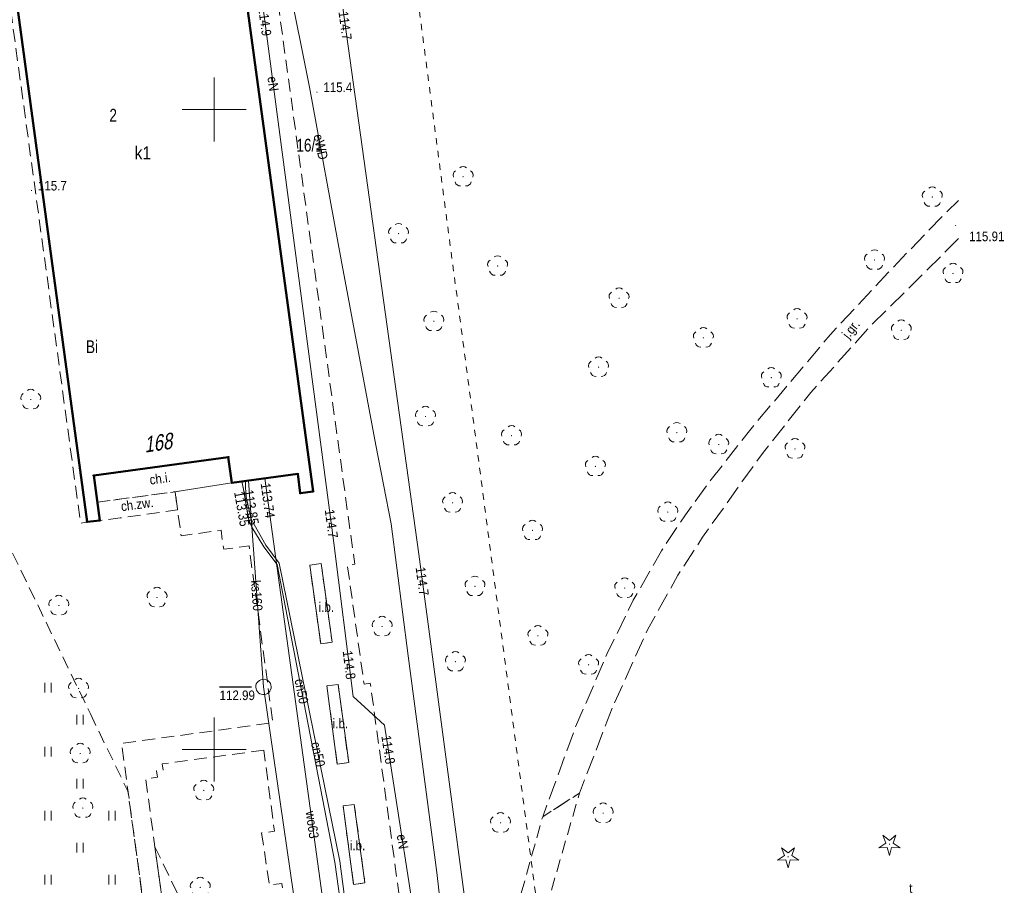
# Model space of a CAD drawing. Header units: metres. Extents: x 7495425 to 7495712, y 5787905 to 5788232.
# Tile 34 of 39: x 7495635 to 7495712, y 5788039 to 5788107. Entities that reach past the tile are written whole.
import ezdxf
from ezdxf.enums import TextEntityAlignment as Align

# ---------------------------------------------------------------- set-up
doc = ezdxf.new("R2010")
doc.units = ezdxf.units.M
for name, pattern in [('1.0_0.5', [1.5, 1, -0.5]), ('1.5_0.5', [2, 1.5, -0.5]), ('egug-500', [1, 0.5, -0.5])]:
    doc.linetypes.add(name, pattern=pattern)
doc.layers.get('0').update_dxf_attribs({"color": 2, "lineweight": 5})
doc.styles.get("Standard").update_dxf_attribs({"font": 'Working1250', "width": 0.75})

# ---------------------------------------------------------------- blocks, each defined once
blk = doc.blocks.new('OP021')
at = {"linetype": 'Continuous', "lineweight": 13}
h = blk.add_hatch(color=0, dxfattribs=at)
edge = h.paths.add_edge_path()
edge.add_arc((0, 0), 0.05, 0, 360)
at = {"color": 0, "linetype": 'Continuous', "lineweight": 13}
for centre, start, end in [((0, 0.4), 49.272, 130.728), ((-0.38, 0.124), 121.308, 202.548), ((0.38, 0.124), 337.452, 58.692), ((-0.235, -0.324), 193.221, 274.871), ((0.235, -0.324), 265.129, 346.779)]:
    blk.add_arc(centre, 0.4, start, end, dxfattribs=at)
blk = doc.blocks.new('PW01')
at = {"linetype": 'Continuous', "lineweight": 13}
h = blk.add_hatch(color=0, dxfattribs=at)
edge = h.paths.add_edge_path()
edge.add_arc((0, 0), 0.045, 0, 360)
blk = doc.blocks.new('OP011')
at = {"linetype": 'Continuous', "lineweight": 13}
h = blk.add_hatch(color=0, dxfattribs=at)
edge = h.paths.add_edge_path()
edge.add_arc((0, 0), 0.05, 0, 360)
at = {"color": 0, "linetype": 'Continuous', "lineweight": 13}
for p, q in [((-0.828, -0.268), (-0.283, 0.093)), ((-0.283, 0.093), (-0.512, 0.706)), ((-0.512, 0.706), (0, 0.299)), ((0, 0.299), (0.512, 0.706)), ((0.512, 0.706), (0.283, 0.093)), ((0.283, 0.093), (0.828, -0.268)), ((-0.175, -0.24), (-0.828, -0.268)), ((0, -0.87), (-0.175, -0.24)), ((0.175, -0.24), (0, -0.87)), ((0.828, -0.268), (0.175, -0.24))]:
    blk.add_line(p, q, dxfattribs=at)
blk = doc.blocks.new('TU04')
at = {"color": 0, "linetype": 'Continuous', "lineweight": 13}
for p, q in [((0, 0), (0, 0.75)), ((0.5, 0), (0.5, 0.75))]:
    blk.add_line(p, q, dxfattribs=at)
blk = doc.blocks.new('PUNKTBUD')
at = {"color": 0}
blk.add_circle((0, 0), 0.045, dxfattribs=at)

msp = doc.modelspace()

# ---------------------------------------------------------------- linework, layer by layer
at = {"layer": '218-kontur użytku gruntowego', "color": 3, "linetype": 'egug-500', "lineweight": 18, "flags": 128}
msp.add_lwpolyline([(7495661.61, 5788141.4), (7495677.97, 5788017.13)], dxfattribs=at)
at = {"layer": '312-budynek ewidencyjny', "color": 7, "linetype": 'CONTINUOUS', "lineweight": 50, "flags": 128}
for points in [[(7495650.5, 5788123.44), (7495657.74, 5788070.17)], [(7495640.07, 5788067.78), (7495632.83, 5788121.07)], [(7495651.11, 5788072.85), (7495640.59, 5788071.41)], [(7495651.39, 5788070.83), (7495651.11, 5788072.85)], [(7495640.59, 5788071.41), (7495641.07, 5788067.89)], [(7495656.54, 5788071.53), (7495651.39, 5788070.83)], [(7495656.74, 5788070.02), (7495656.54, 5788071.53)], [(7495657.74, 5788070.17), (7495656.74, 5788070.02)], [(7495641.07, 5788067.89), (7495640.07, 5788067.78)]]:
    msp.add_lwpolyline(points, dxfattribs=at)
at = {"layer": 'chodnik', "color": 7, "linetype": '1.0_0.5', "lineweight": 18, "flags": 128}
for points in [[(7495708.18, 5788010.314), (7495706.2, 5788010.66), (7495704.86, 5788009.98), (7495699.32, 5788007.29), (7495697.67, 5788006.41), (7495687.08, 5788001.67), (7495683.13, 5787999.58), (7495672.67, 5787993.5), (7495661.31, 5787987.32), (7495648.8, 5787980.63), (7495648.43, 5787979.74), (7495648.75, 5787979.03), (7495649.52, 5787977.7), (7495645.88, 5787975.91), (7495645.28, 5787976.89), (7495643.65, 5787977.78), (7495642.98, 5787977.84), (7495640.31, 5787976.54), (7495637.49, 5787977.43), (7495633.13, 5787978.71), (7495649.31, 5787986.84), (7495658.26, 5787991.46), (7495657.07, 5788000.31), (7495648.91, 5787999.22), (7495640.67, 5787998.12), (7495640.07, 5788002.36), (7495633.44, 5788001.44), (7495628.77, 5788000.8), (7495629.51, 5787995.33), (7495625.62, 5787994.81), (7495625.09, 5787998.37), (7495624.68, 5788001.76), (7495623.29, 5788012.85), (7495631.13, 5788013.91), (7495631.04, 5788014.57), (7495640.9, 5788015.91), (7495640.77, 5788016.9), (7495642.92, 5788017.2), (7495642.79, 5788018.19), (7495646.08, 5788018.58), (7495645.95, 5788019.58), (7495646.94, 5788019.71), (7495645.31, 5788031.75), (7495643.61, 5788044.28), (7495642.76, 5788050.47), (7495648.46, 5788051.25), (7495654.59, 5788052.09), (7495653.59, 5788059.56), (7495652.73, 5788065.9), (7495650.75, 5788065.64), (7495650.54, 5788067.13), (7495647.42, 5788066.7), (7495647.15, 5788068.72), (7495646.95, 5788070.14), (7495651.39, 5788070.83), (7495656.54, 5788071.53), (7495656.74, 5788070.02), (7495657.74, 5788070.17), (7495650.5, 5788123.44), (7495649.51, 5788123.33), (7495649.71, 5788121.84), (7495643.5, 5788120.98), (7495643.77, 5788118.98), (7495634.31, 5788117.68), (7495633.83, 5788121.21), (7495632.83, 5788121.07), (7495640.07, 5788067.78), (7495639.57, 5788067.67), (7495632.77, 5788117.57), (7495632.5, 5788119.56), (7495630.28, 5788119.26), (7495630.01, 5788121.25), (7495628.98, 5788132.2), (7495627.86, 5788144.3), (7495627.75, 5788145.3), (7495628.62, 5788145.42), (7495630.72, 5788145.69), (7495630.58, 5788146.69), (7495634.06, 5788147.17), (7495633.39, 5788152.13), (7495630.6, 5788151.77), (7495630.33, 5788153.74), (7495629.35, 5788153.61), (7495628.87, 5788157.18), (7495637.74, 5788158.78), (7495638.34, 5788154.32)], [(7495638.34, 5788154.32), (7495637.35, 5788154.19), (7495637.54, 5788152.7), (7495635.38, 5788152.4), (7495636.04, 5788147.42), (7495646.48, 5788148.83), (7495646.49, 5788148.59), (7495646.84, 5788146.11), (7495647.62, 5788140.37), (7495650.11, 5788140.7), (7495650.51, 5788137.72), (7495651.02, 5788137.78), (7495652.95, 5788123.34), (7495660.99, 5788064.47), (7495660.42, 5788064.4), (7495661.72, 5788055.1), (7495662.21, 5788055.17), (7495666, 5788027.32), (7495665.49, 5788027.25), (7495666.81, 5788017.3), (7495667.3, 5788017.35), (7495668.61, 5788008.03), (7495669.42, 5788001.94), (7495670.7, 5788002.12), (7495679.35, 5788003.29), (7495679.52, 5788002.14), (7495707.63, 5788016.21), (7495708.18, 5788016.47)]]:
    msp.add_lwpolyline(points, dxfattribs=at)
for points in [[(7495640.59, 5788071.41), (7495651.11, 5788072.85), (7495651.39, 5788070.83), (7495646.95, 5788070.14), (7495640.88, 5788069.32)], [(7495640.88, 5788069.32), (7495646.95, 5788070.14), (7495647.15, 5788068.72), (7495642.67, 5788068.1), (7495641.07, 5788067.89)], [(7495658.37, 5788064.52), (7495657.48, 5788064.39), (7495658.34, 5788058.26), (7495659.23, 5788058.38)], [(7495659.7, 5788055.09), (7495658.82, 5788054.98), (7495659.62, 5788048.84), (7495660.52, 5788048.97)], [(7495653.88, 5788049.95), (7495645.94, 5788048.87), (7495646.01, 5788048.39), (7495645.51, 5788048.32), (7495645.57, 5788047.83), (7495644.66, 5788047.71), (7495645.37, 5788042.4), (7495648.44, 5788019.91), (7495649.85, 5788020.09), (7495650.12, 5788018.11), (7495656.03, 5788018.9), (7495655.49, 5788022.87), (7495656.48, 5788023.02), (7495656.35, 5788024.01), (7495657.34, 5788024.14), (7495656.56, 5788030.11), (7495655.58, 5788029.98), (7495655.05, 5788033.95), (7495656.02, 5788034.08), (7495655.29, 5788039.53), (7495654.32, 5788039.39), (7495653.9, 5788042.25), (7495653.71, 5788043.48), (7495654.72, 5788043.61)], [(7495669.42, 5788001.94), (7495668.61, 5788008.03), (7495668.63, 5788014.05), (7495670.76, 5788026.92), (7495672.85, 5788034.63), (7495675.68, 5788044.74), (7495678.55, 5788046.59), (7495674.93, 5788034.02), (7495672.64, 5788025.3), (7495670.76, 5788013.42), (7495670.7, 5788002.12)], [(7495660.96, 5788045.7), (7495660.08, 5788045.59), (7495660.9, 5788039.45), (7495661.79, 5788039.57)]]:
    msp.add_lwpolyline(points, close=True, dxfattribs=at)
at = {"layer": 'inna budowla', "color": 7, "linetype": 'CONTINUOUS', "lineweight": 18, "flags": 128}
for points in [[(7495658.34, 5788058.26), (7495657.48, 5788064.39), (7495658.37, 5788064.52), (7495659.23, 5788058.38)], [(7495659.62, 5788048.84), (7495658.82, 5788054.98), (7495659.7, 5788055.09), (7495660.52, 5788048.97)], [(7495660.9, 5788039.45), (7495660.08, 5788045.59), (7495660.96, 5788045.7), (7495661.79, 5788039.57)]]:
    msp.add_lwpolyline(points, close=True, dxfattribs=at)
at = {"layer": 'jezdnia', "color": 7, "linetype": '1.5_0.5', "lineweight": 18, "flags": 128}
for points in [[(7495681.11, 5788053.22), (7495678.55, 5788046.59), (7495675.68, 5788044.74), (7495678.25, 5788051.74), (7495680.73, 5788057.51), (7495682.76, 5788061.66), (7495684.96, 5788065.52), (7495686.83, 5788068.33), (7495688.86, 5788071.1), (7495691.95, 5788075.04), (7495698.14, 5788082.4), (7495702.69, 5788087.28), (7495707.04, 5788091.8), (7495708.18, 5788092.887)], [(7495708.18, 5788089.92), (7495705.62, 5788087.36), (7495701.23, 5788083.01), (7495696.63, 5788077.89), (7495692.85, 5788073.13), (7495688.17, 5788066.58), (7495686.25, 5788063.62), (7495683.89, 5788059.4), (7495681.11, 5788053.22)]]:
    msp.add_lwpolyline(points, dxfattribs=at)
at = {"layer": 'komora podziemna', "color": 34, "linetype": 'CONTINUOUS', "lineweight": 18, "flags": 128}
msp.add_lwpolyline([(7495653.39, 5788054.52), (7495653.32, 5788054.63), (7495653.28, 5788054.75), (7495653.26, 5788054.87), (7495653.27, 5788055), (7495653.3, 5788055.12), (7495653.36, 5788055.23), (7495653.45, 5788055.32), (7495653.54, 5788055.4), (7495653.66, 5788055.45), (7495653.78, 5788055.48), (7495653.91, 5788055.49), (7495654.03, 5788055.47), (7495654.14, 5788055.42), (7495654.25, 5788055.35), (7495654.33, 5788055.26), (7495654.4, 5788055.15), (7495654.44, 5788055.03), (7495654.46, 5788054.91), (7495654.45, 5788054.78), (7495654.42, 5788054.66), (7495654.36, 5788054.55), (7495654.27, 5788054.46), (7495654.18, 5788054.38), (7495654.06, 5788054.33), (7495653.94, 5788054.3), (7495653.81, 5788054.29), (7495653.69, 5788054.31), (7495653.58, 5788054.36), (7495653.47, 5788054.43)], close=True, dxfattribs=at)
at = {"layer": 'przewód ciepłowniczy', "color": 212, "linetype": 'CONTINUOUS', "lineweight": 18, "flags": 128}
for points in [[(7495652.18, 5788070.94), (7495652.26, 5788070.47), (7495652.69, 5788068.01), (7495652.96, 5788067.36), (7495653.9, 5788065.84), (7495654.92, 5788064.45), (7495659.43, 5788041.2), (7495661.93, 5788023.22), (7495662.11, 5788020.16), (7495661.83, 5788019.36), (7495661.48, 5788018.92), (7495660.64, 5788018.5), (7495653.88, 5788017.69), (7495651.35, 5788017.15), (7495650.31, 5788016.62), (7495649.69, 5788016.09), (7495649.55, 5788015.29), (7495649.48, 5788014.87)], [(7495652.45, 5788070.98), (7495652.46, 5788070.47), (7495652.5, 5788069.73), (7495652.91, 5788067.99), (7495654.05, 5788065.97), (7495655.09, 5788064.56), (7495659.83, 5788041.28), (7495662.2, 5788023.23), (7495662.29, 5788020.13), (7495662.1, 5788019.21), (7495661.51, 5788018.56), (7495660.7, 5788018.23), (7495653.96, 5788017.52), (7495651.43, 5788016.99), (7495650.37, 5788016.47), (7495649.86, 5788016), (7495649.78, 5788015.31), (7495649.73, 5788014.9)]]:
    msp.add_lwpolyline(points, dxfattribs=at)
at = {"layer": 'przewód elektroenergetyczny podziemny', "color": 1, "linetype": 'CONTINUOUS', "lineweight": 18, "flags": 128}
for points in [[(7495637.598, 5788177.65), (7495640.45, 5788170.84), (7495641.86, 5788167.69), (7495645.01, 5788160.26), (7495647.5, 5788148.38), (7495650.16, 5788135.71), (7495654.15, 5788118.28), (7495657.46, 5788101.75), (7495659.93, 5788088.26), (7495662.64, 5788073.79), (7495663.85, 5788067.64), (7495665.17, 5788057.32), (7495667.41, 5788040.38), (7495669.92, 5788018.27), (7495671.33, 5788013.53), (7495672.26, 5788010.03)], [(7495655.57, 5788011.96), (7495658.29, 5788012.4), (7495656.56, 5788028.24), (7495664.07, 5788029.53), (7495665.99, 5788030.3), (7495666.37, 5788032.32), (7495663.31, 5788051.91), (7495660.87, 5788054.13), (7495659.34, 5788066.34), (7495653.76, 5788108.49), (7495653.38, 5788111.19), (7495652.18, 5788111.04)]]:
    msp.add_lwpolyline(points, dxfattribs=at)
at = {"layer": 'przewód kanalizacyjny', "color": 34, "linetype": 'CONTINUOUS', "lineweight": 18, "flags": 128}
msp.add_lwpolyline([(7495652.69, 5788071), (7495653.86, 5788054.89), (7495659.85, 5788013.56), (7495662.54, 5788005.12), (7495662.63, 5788004.82), (7495681.71, 5788006.62)], dxfattribs=at)
at = {"layer": 'przewód telekomunikacyjny podziemny', "color": 30, "linetype": 'CONTINUOUS', "lineweight": 18, "flags": 128}
msp.add_lwpolyline([(7495652.37, 5788109.69), (7495655.96, 5788109.14), (7495659.56, 5788108.59), (7495659.84, 5788108.42), (7495660.05, 5788107.96), (7495665.99, 5788065.25), (7495670.02, 5788035.15), (7495673.14, 5788013.97), (7495673.23, 5788013.72)], dxfattribs=at)
at = {"layer": 'przewód wodociągowy', "color": 5, "linetype": 'CONTINUOUS', "lineweight": 18, "flags": 128}
msp.add_lwpolyline([(7495653.96, 5788071.17), (7495662.01, 5788012.64), (7495661.09, 5788011.78), (7495655.68, 5788011.08)], dxfattribs=at)
at = {"layer": 'rzędna-Atr2', "color": 7, "flags": 128}
msp.add_lwpolyline([(7495650.43, 5788054.9), (7495652.928, 5788054.9)], dxfattribs=at)
at = {"layer": 'trawnik', "color": 7, "linetype": '1.0_0.5', "lineweight": 18, "flags": 128}
for points in [[(7495640.33, 5788052.78), (7495643.26, 5788046.73), (7495643.61, 5788044.28), (7495645.31, 5788031.75), (7495646.94, 5788019.71), (7495645.95, 5788019.58), (7495646.08, 5788018.58), (7495642.79, 5788018.19), (7495642.92, 5788017.2), (7495640.77, 5788016.9), (7495640.9, 5788015.91), (7495631.04, 5788014.57), (7495631.13, 5788013.91), (7495623.29, 5788012.85), (7495611.28, 5788104.38), (7495610.17, 5788111.98), (7495623.69, 5788087.21)], [(7495645.37, 5788042.4), (7495655.74, 5788021.03), (7495656.03, 5788018.9), (7495650.12, 5788018.11), (7495649.85, 5788020.09), (7495648.44, 5788019.91)]]:
    msp.add_lwpolyline(points, close=True, dxfattribs=at)
at = {"layer": 'Wstawianie ramki sekcyjnej z opisem', "color": 7, "linetype": 'CONTINUOUS', "lineweight": 13, "flags": 128}
for points in [[(7495650, 5788097.5), (7495650, 5788102.5)], [(7495647.5, 5788100), (7495652.5, 5788100)], [(7495650, 5788047.5), (7495650, 5788052.5)], [(7495647.5, 5788050), (7495652.5, 5788050)]]:
    msp.add_lwpolyline(points, dxfattribs=at)

# ---------------------------------------------------------------- block references
at = {"layer": 'drzewo iglaste', "color": 94, "linetype": 'CONTINUOUS', "lineweight": 18}
for p in [(7495702.78, 5788042.59), (7495694.86, 5788041.62)]:
    msp.add_blockref('OP011', p, dxfattribs=at)
at = {"layer": 'drzewo liściaste', "color": 94, "linetype": 'CONTINUOUS', "lineweight": 18}
for p in [(7495669.46, 5788094.76), (7495706.13, 5788093.17), (7495664.42, 5788090.31), (7495701.62, 5788088.25), (7495672.16, 5788087.78), (7495707.75, 5788087.2), (7495681.65, 5788085.27), (7495695.56, 5788083.65), (7495667.18, 5788083.46), (7495703.71, 5788082.76), (7495688.24, 5788082.17), (7495680.05, 5788079.88), (7495693.55, 5788079.05), (7495635.67, 5788077.35), (7495666.52, 5788076.02), (7495673.25, 5788074.52), (7495686.17, 5788074.76), (7495689.44, 5788073.83), (7495695.4, 5788073.49), (7495679.8, 5788072.12), (7495668.64, 5788069.27), (7495685.46, 5788068.55), (7495674.89, 5788067.12), (7495670.39, 5788062.75), (7495682.09, 5788062.61), (7495637.87, 5788061.25), (7495645.54, 5788061.87), (7495663.13, 5788059.61), (7495675.31, 5788058.88), (7495668.86, 5788056.86), (7495679.27, 5788056.62), (7495639.41, 5788054.77), (7495639.54, 5788049.69), (7495649.19, 5788046.8), (7495639.74, 5788045.42), (7495680.41, 5788045.02), (7495672.39, 5788044.27), (7495648.92, 5788039.22)]:
    msp.add_blockref('OP021', p, dxfattribs=at)
at = {"layer": 'pikieta naturalna', "color": 7, "linetype": 'CONTINUOUS', "lineweight": 13}
for p in [(7495658.04, 5788101.37), (7495635.73, 5788093.68)]:
    msp.add_blockref('PW01', p, dxfattribs=at)
at = {"layer": 'pikieta sztuczna', "color": 7, "linetype": 'CONTINUOUS', "lineweight": 13}
msp.add_blockref('PW01', (7495707.96, 5788090.94), dxfattribs=at)
at = {"layer": 'Punkt budynku', "color": 5, "linetype": 'CONTINUOUS', "lineweight": 18}
for p in [(7495651.11, 5788072.85), (7495640.59, 5788071.41), (7495656.54, 5788071.53), (7495651.39, 5788070.83), (7495656.74, 5788070.02), (7495657.74, 5788070.17), (7495640.07, 5788067.78), (7495641.07, 5788067.89)]:
    msp.add_blockref('PUNKTBUD', p, dxfattribs=at)
at = {"layer": 'rzędna', "color": 212, "linetype": 'CONTINUOUS', "lineweight": 18}
msp.add_blockref('PW01', (7495652.26, 5788070.47), dxfattribs=at)
at = {"layer": 'rzędna', "color": 5, "linetype": 'CONTINUOUS', "lineweight": 18}
msp.add_blockref('PW01', (7495653.96, 5788071.17), dxfattribs=at)
at = {"layer": 'rzędna', "color": 1, "linetype": 'CONTINUOUS', "lineweight": 18}
for p in [(7495659.34, 5788066.34), (7495660.87, 5788054.13), (7495663.31, 5788051.91)]:
    msp.add_blockref('PW01', p, dxfattribs=at)
at = {"layer": 'rzędna', "color": 30, "linetype": 'CONTINUOUS', "lineweight": 18}
msp.add_blockref('PW01', (7495665.99, 5788065.25), dxfattribs=at)
at = {"layer": 'rzędna', "color": 34, "linetype": 'CONTINUOUS', "lineweight": 18}
msp.add_blockref('PW01', (7495653.86, 5788054.89), dxfattribs=at)
at = {"layer": 'trawnik', "color": 7, "linetype": 'CONTINUOUS', "lineweight": 18}
for p in [(7495636.769, 5788054.449), (7495639.269, 5788051.949), (7495636.769, 5788049.449), (7495639.269, 5788046.949), (7495636.769, 5788044.449), (7495641.769, 5788044.449), (7495639.269, 5788041.949), (7495636.769, 5788039.449), (7495641.769, 5788039.449)]:
    msp.add_blockref('TU04', p, dxfattribs=at)

# ---------------------------------------------------------------- texts
at = {"layer": '210-oznaczenie konturu użytku gruntowego', "color": 3, "linetype": 'CONTINUOUS', "lineweight": 18, "width": 0.79}
msp.add_text('Bi', height=1, dxfattribs=at).set_placement((7495639.99, 5788080.97))
at = {"layer": '211-numer działki ewidencyjnej', "color": 7, "linetype": 'CONTINUOUS', "lineweight": 18, "width": 0.79}
msp.add_text('16/1', height=1, dxfattribs=at).set_placement((7495658.49, 5788097.72), align=Align.TOP_RIGHT)
at = {"layer": '238-Punkt adresowy budynku', "color": 7, "linetype": 'CONTINUOUS', "lineweight": 25, "oblique": 15, "width": 0.79}
msp.add_text('168', height=1.25, rotation=8.428, dxfattribs=at).set_placement((7495645.59, 5788073.97), align=Align.MIDDLE_CENTER)
at = {"layer": '312-oznaczenie budynku ewidencyjnego', "color": 7, "linetype": 'CONTINUOUS', "lineweight": 18, "width": 0.79}
msp.add_text('2', height=1, dxfattribs=at).set_placement((7495641.82, 5788099.06))
at = {"layer": '312-oznaczenie budynku ewidencyjnego-Atr117', "color": 7, "width": 0.9}
msp.add_text('k1', height=1, dxfattribs=at).set_placement((7495644.43, 5788096.62), align=Align.MIDDLE_CENTER)
at = {"layer": 'chodnik-Atr17', "color": 7, "width": 0.9}
for s, rotation, p in [('ch.i.', 7.693, (7495645.01, 5788070.69)), ('ch.zw.', 7.879, (7495642.77, 5788068.61))]:
    msp.add_text(s, height=0.75, rotation=rotation, dxfattribs=at).set_placement(p)
at = {"layer": 'inna budowla-Atr17', "color": 7, "width": 0.9}
for p in [(7495658.17, 5788060.75), (7495659.27, 5788051.66), (7495660.61, 5788042.12)]:
    msp.add_text('i.b.', height=0.75, dxfattribs=at).set_placement(p)
at = {"layer": 'jezdnia-Atr17', "color": 7, "width": 0.9}
msp.add_text('j.gr.', height=0.75, rotation=51.512, dxfattribs=at).set_placement((7495699.77, 5788082.85), align=Align.MIDDLE_CENTER)
msp.add_text('j.gr.', height=0.75, rotation=51.512, dxfattribs=at).set_placement((7495699.77, 5788082.85), align=Align.MIDDLE_CENTER)
at = {"layer": 'pikieta naturalna-Atr2', "color": 7, "width": 0.9}
for s, p in [('115.4', (7495658.54, 5788101.37)), ('115.7', (7495636.23, 5788093.68))]:
    msp.add_text(s, height=0.75, dxfattribs=at).set_placement(p)
at = {"layer": 'pikieta sztuczna-Atr2', "color": 7, "width": 0.9}
msp.add_text('115.91', height=0.75, dxfattribs=at).set_placement((7495709.007, 5788089.719))
at = {"layer": 'przewód ciepłowniczy-Atr1', "color": 212, "width": 0.9}
for rotation, p in [(280.977, (7495656.65, 5788055.51)), (281.508, (7495657.94, 5788050.58))]:
    msp.add_text('cn50', height=0.75, rotation=rotation, dxfattribs=at).set_placement(p, align=Align.MIDDLE_LEFT)
at = {"layer": 'przewód elektroenergetyczny podziemny-Atr1', "color": 1, "width": 0.9}
for rotation, p in [(277.541, (7495654.54, 5788102.59)), (278.877, (7495664.64, 5788043.37))]:
    msp.add_text('eN', height=0.75, rotation=rotation, dxfattribs=at).set_placement(p, align=Align.MIDDLE_LEFT)
msp.add_text('eWD', height=0.75, rotation=282.301, dxfattribs=at).set_placement((7495658.34, 5788097.09), align=Align.MIDDLE_CENTER)
at = {"layer": 'przewód kanalizacyjny-Atr1', "color": 34, "width": 0.9}
msp.add_text('ks160', height=0.75, rotation=274.153, dxfattribs=at).set_placement((7495653.25, 5788063.23), align=Align.MIDDLE_LEFT)
at = {"layer": 'przewód wodociągowy-Atr1', "color": 5, "width": 0.9}
msp.add_text('wo63', height=0.75, rotation=277.831, dxfattribs=at).set_placement((7495657.53, 5788045.19), align=Align.MIDDLE_LEFT)
at = {"layer": 'rzędna-Atr2', "color": 1, "width": 0.9}
for s, rotation, p in [('114.9', 277.541, (7495653.82, 5788108)), ('114.7', 277.541, (7495659.02, 5788068.76)), ('114.8', 277.142, (7495660.42, 5788057.73)), ('114.8', 278.877, (7495663.44, 5788051.1))]:
    msp.add_text(s, height=0.75, rotation=rotation, dxfattribs=at).set_placement(p, align=Align.MIDDLE_LEFT)
at = {"layer": 'rzędna-Atr2', "color": 30, "width": 0.9}
for rotation, p in [(277.918, (7495660.09, 5788107.68)), (277.626, (7495666.12, 5788064.26))]:
    msp.add_text('114.7', height=0.75, rotation=rotation, dxfattribs=at).set_placement(p, align=Align.MIDDLE_LEFT)
at = {"layer": 'rzędna-Atr2', "color": 5, "width": 0.9}
msp.add_text('113.74', height=0.75, rotation=277.831, dxfattribs=at).set_placement((7495654.01, 5788070.83), align=Align.MIDDLE_LEFT)
at = {"layer": 'rzędna-Atr2', "color": 212, "width": 0.9}
msp.add_text('113.85', height=0.75, rotation=279.915, dxfattribs=at).set_placement((7495652.3, 5788070.22))
at = {"layer": 'rzędna-Atr3', "color": 212, "width": 0.9}
msp.add_text('113.35', height=0.75, rotation=279.915, dxfattribs=at).set_placement((7495652.3, 5788070.23), align=Align.TOP_LEFT)
at = {"layer": 'rzędna-Atr3', "color": 34, "width": 0.9}
msp.add_text('112.99', height=0.75, dxfattribs=at).set_placement((7495650.43, 5788053.633), align=Align.BOTTOM_LEFT)
at = {"layer": 'szafa telekomunikacyjna lub kontener-Atr17', "color": 30, "width": 0.9}
msp.add_text('t', height=0.75, dxfattribs=at).set_placement((7495704.33, 5788038.78))

doc.saveas('drawing.dxf')
